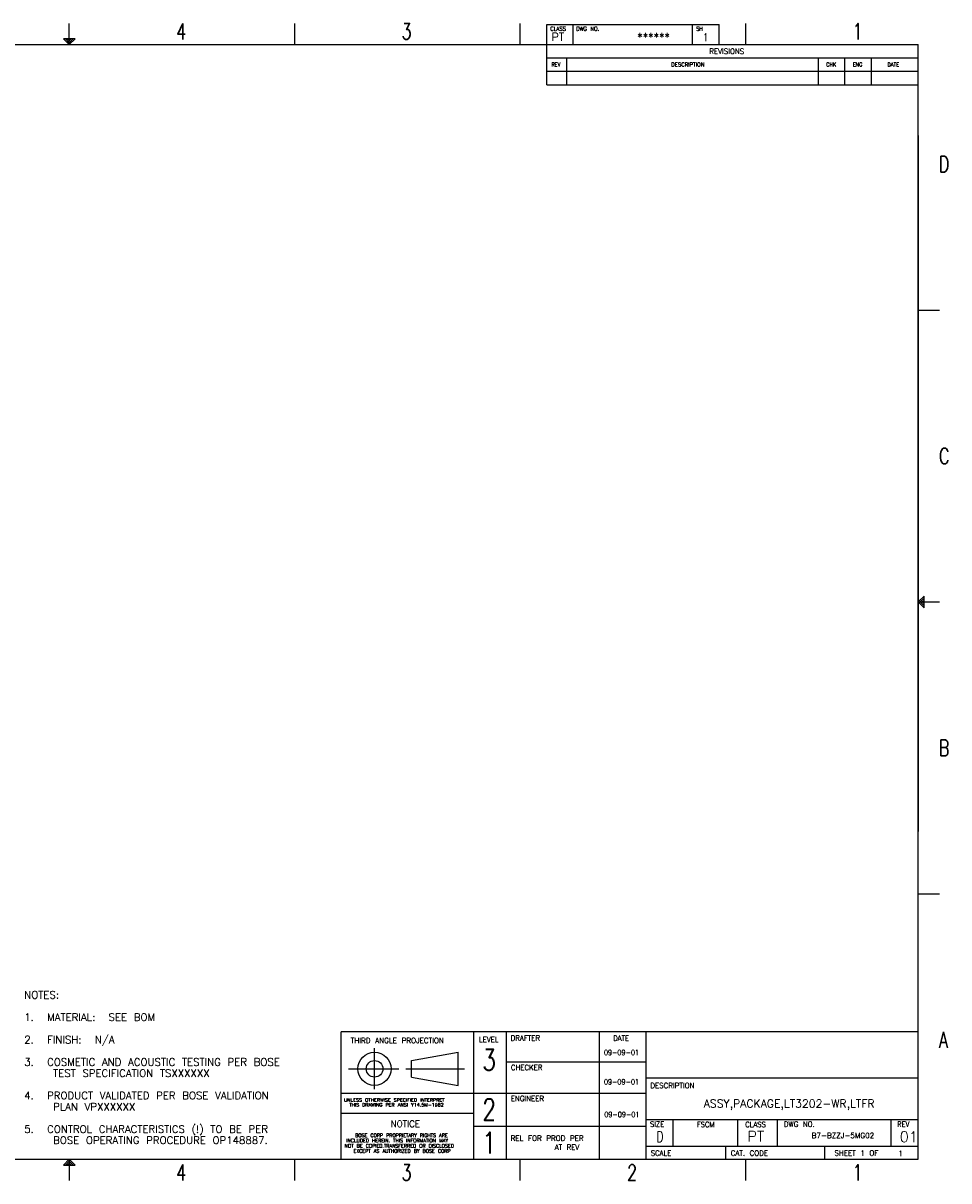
# Model space of a CAD drawing. Extents: x -650 to 5956, y -538 to 3805.
# Tile 2 of 2: x 2483 to 5956, y -538 to 3804. Entities that reach past the tile are written whole.
import ezdxf

# ---------------------------------------------------------------- set-up
doc = ezdxf.new("R2010")
doc.units = 0
doc.header["$LTSCALE"] = 12
doc.header["$MEASUREMENT"] = 0
doc.layers.add('1', color=7, linetype='CONTINUOUS')
doc.layers.add('6文本', color=5, linetype='CONTINUOUS')
doc.styles.get("Standard").update_dxf_attribs({"font": 'txt', "bigfont": 'gbcbig.shx'})

msp = doc.modelspace()

# ---------------------------------------------------------------- linework, layer by layer
at = {"layer": '1', "color": 0, "linetype": 'Continuous'}
for p, q in [((2655.9, 3723), (2655.9, 3802.6)), ((3501.9, 3723), (3501.9, 3802.6)), ((4347.9, 3723), (4347.9, 3802.6)), ((4447.5, 3798.7), (5094.4, 3798.7)), ((4447.5, 3572.6), (4447.5, 3798.7)), ((4547, 3723), (4547, 3798.7)), ((4994.9, 3723), (4994.9, 3798.7)), ((5094.4, 3723), (5094.4, 3798.7)), ((5193.9, 3723), (5193.9, 3802.6)), ((2677.8, 3745), (2633.9, 3745)), ((2655.9, 3723), (2633.9, 3745)), ((2655.9, 3730.3), (2641.2, 3745)), ((2655.9, 3737.7), (2648.5, 3745)), ((2655.9, 3723), (2677.8, 3745)), ((2655.9, 3737.7), (2663.2, 3745)), ((2655.9, 3730.3), (2670.5, 3745)), ((-529.2, 3723), (5840.9, 3723)), ((5840.9, -457.4), (5840.9, 3723)), ((4447.5, 3673.3), (5840.9, 3673.3)), ((4523.1, 3573.7), (4523.1, 3673.3)), ((5466.7, 3573.7), (5466.7, 3673.3)), ((5566.2, 3573.7), (5566.2, 3673.3)), ((5665.7, 3573.7), (5665.7, 3673.3)), ((4447.5, 3623.5), (5840.9, 3623.5)), ((4447.5, 3572.6), (5840.9, 3572.6)), ((5840.9, 3382.3), (5840.9, 771.6)), ((5840.9, 2727.7), (5920.5, 2727.7)), ((5840.9, 1632.8), (5862.9, 1654.8)), ((5862.9, 1610.9), (5862.9, 1654.8)), ((5840.9, 1632.8), (5862.9, 1610.9)), ((5840.9, 1632.8), (5920.5, 1632.8)), ((5848.2, 1632.8), (5862.9, 1647.5)), ((5848.2, 1632.8), (5862.9, 1618.2)), ((5855.5, 1632.8), (5862.9, 1640.1)), ((5855.5, 1632.8), (5862.9, 1625.5)), ((5840.9, 538), (5920.5, 538)), ((3675.9, -457.5), (3675.9, 20.9)), ((5840.9, 20.9), (3675.9, 20.9)), ((4173.5, -457.5), (4173.5, 20.9)), ((4296.9, -457.4), (4296.9, 20.9)), ((4645.3, -457.4), (4645.3, 20.9)), ((4820.5, -457.5), (4820.5, 20.9)), ((3801.3, -194.2), (3801.3, -40.5)), ((3940.4, -87), (4115.5, -55.9)), ((4115.5, -180.3), (4115.5, -55.9)), ((3703.6, -118.1), (3892.3, -118.1)), ((3918.6, -118.1), (4139, -118.1)), ((3940.4, -149.2), (3940.4, -87)), ((4296.9, -92.3), (4820.5, -92.3)), ((3940.4, -149.2), (4115.5, -180.3)), ((4820.5, -152), (5839.7, -152)), ((3675.9, -208.7), (4820.5, -208.7)), ((3675.9, -283.7), (4173.5, -283.7)), ((4173.5, -333.1), (4820.5, -333.1)), ((4820.5, -308.2), (5840.9, -308.2)), ((4921.2, -407.8), (4921.2, -308.2)), ((5164.1, -407.8), (5164.1, -308.2)), ((5313.4, -407.8), (5313.4, -308.2)), ((5740.2, -407.8), (5740.2, -308.2)), ((4820.5, -407.8), (5839.7, -407.8)), ((5119.1, -457.4), (5119.1, -407.8)), ((5491.3, -457.5), (5491.3, -407.8)), ((-529.2, -457.4), (5840.9, -457.4)), ((2655.9, -457.4), (2633.9, -479.3)), ((2655.9, -464.7), (2641.2, -479.3)), ((2655.9, -472), (2648.5, -479.3)), ((2655.9, -457.4), (2655.9, -537)), ((2655.9, -457.4), (2677.8, -479.3)), ((2655.9, -464.7), (2670.5, -479.3)), ((2655.9, -472), (2663.2, -479.3)), ((3501.9, -537), (3501.9, -457.4)), ((4347.9, -537), (4347.9, -457.4)), ((5193.9, -537), (5193.9, -457.4)), ((2633.9, -479.3), (2677.8, -479.3))]:
    msp.add_line(p, q, dxfattribs=at)
for radius in [62.2, 31.1]:
    msp.add_circle((3801.3, -118.1), radius, dxfattribs=at)

# ---------------------------------------------------------------- texts
at = {"layer": '6文本', "color": 0, "linetype": 'Continuous', "oblique": 0}
for s, height, width, p in [('4', 59.7, 0.732548, (3057, 3742.9)), ('3', 59.7, 0.732548, (3903, 3742.9)), ('CLASS', 14.93, 0.94651, (4460.9, 3775.4)), ('DWG NO.', 14.93, 0.961922, (4557.6, 3775.4)), ('SH', 14.93, 0.866274, (5008.2, 3775.4)), ('1', 59.7, 0.732548, (5595.1, 3742.9)), ('1', 29.9, 0.732548, (5033.8, 3735.7)), ('REVISIONS', 19.91, 0.970418, (5057.2, 3688.1)), ('REV', 14.93, 0.910698, (4464.9, 3640.9)), ('DESCRIPTION', 14.931, 0.975521, (4914.8, 3640.9)), ('CHK', 14.93, 0.910698, (5496, 3640.9)), ('ENG', 14.93, 0.910698, (5595.5, 3640.9)), ('DATE', 14.93, 0.93291, (5725.5, 3640.9)), ('D', 59.7, 0.732548, (5918.6, 3245.2)), ('C', 59.7, 0.732548, (5918.6, 2150.4)), ('B', 59.7, 0.732548, (5918.6, 1055.6)), ('LEVEL', 19.91, 0.946617, (4193.7, -18.2)), ('DRAFTER', 19.91, 0.961918, (4312.1, -12.5)), ('DATE', 19.91, 0.933356, (4697, -13)), ('A', 59.7, 0.732548, (5918.6, -39.3)), ('THIRD ANGLE PROJECTION', 19.905, 0.987759, (3712, -21.6)), ('3', 79.6, 0.732597, (4206.1, -124.2)), ('09-09-01', 19.91, 0.900034, (4661.7, -66.9)), ('CHECKER', 19.91, 0.961918, (4313, -122.8)), ('09-09-01', 19.91, 0.900034, (4661.7, -176.4)), ('DESCRIPTION', 19.905, 0.975859, (4836.1, -190.8)), ('UNLESS OTHERWISE SPECIFIED INTERPRET', 11.946, 1.09745, (3686.6, -240.9)), ('THIS DRAWING PER ANSI Y14.5M-1982', 11.946, 1.096884, (3706.4, -258.8)), ('2', 79.6, 0.732597, (4206.1, -310.7)), ('ENGINEER', 19.91, 0.966678, (4312.6, -239.2)), ('09-09-01', 19.91, 0.900034, (4663.3, -299.4)), ('NOTICE', 24.88, 0.955658, (3861.8, -336.8)), ('SIZE', 19.91, 0.933356, (4834.9, -335.6)), ('FSCM', 19.91, 0.933356, (5010.8, -336.5)), ('CLASS', 19.91, 0.946617, (5192.1, -336.7)), ('DWG NO.', 19.91, 0.961918, (5337.3, -335.6)), ('REV', 19.91, 0.910915, (5762.3, -335.6)), ('INCLUDED HEREIN. THIS INFORMATION MAY', 13.141, 0.992635, (3695.7, -393.5)), ('BOSE CORP PROPRIETARY RIGHTS ARE', 13.141, 0.991501, (3728.5, -373.7)), ('1', 79.6, 0.732597, (4206.1, -435.1)), ('REL FOR PROD PER', 19.905, 0.983339, (4312, -388)), ('D', 39.8, 0.732574, (4859, -392.5)), ('NOT BE COPIED.TRANSFERRED OR DISCLOSED', 13.141, 0.992635, (3689.1, -413.2)), ('EXCEPT AS AUTHORIZED BY BOSE CORP', 13.141, 0.991501, (3722, -432.9)), ('AT REV', 19.91, 0.955457, (4477.4, -422)), ('SCALE', 19.91, 0.946617, (4837.9, -443.9)), ('CAT. CODE', 19.91, 0.970418, (5137.7, -443.9)), ('SHEET 1 OF', 19.91, 0.973478, (5527.1, -443.8)), ('4', 59.7, 0.732548, (3057, -537)), ('3', 59.7, 0.732548, (3903, -537)), ('2', 59.7, 0.732548, (4749.1, -537)), ('1', 59.7, 0.732548, (5595.1, -537))]:
    msp.add_text(s, height=height, dxfattribs=dict(at, width=width)).set_placement(p)
for s, height, p in [('PT', 29.86, (4465.7, 3736.9)), ('******', 29.86, (4787, 3736.9)), ('ASSY,PACKAGE,LT3202-WR,LTFR', 29.861, (5036.4, -263.2)), ('PT', 39.81, (5200.4, -391.1)), ('B7-BZZJ-5MG02', 19.905, (5441.5, -377.9)), ('01', 39.81, (5771.5, -392.8)), ('1', 19.9, (5766.8, -445.3))]:
    msp.add_text(s, height=height, dxfattribs=at).set_placement(p)
at = {"layer": '6文本', "color": 0, "linetype": 'Continuous'}
for s, height, p in [('NOTES:', 27.95, (2486.9, 145.1)), ('1.  MATERIAL:  SEE BOM', 27.947, (2486.9, 61.4)), ('2.  FINISH:  N/A', 27.947, (2486.9, -22.6)), ('3.  COSMETIC AND ACOUSTIC TESTING PER BOSE ', 27.947, (2486.9, -106.4)), ('    TEST SPECIFICATION TSXXXXXX', 27.947, (2486.9, -148.3)), ('4.  PRODUCT VALIDATED PER BOSE VALIDATION', 27.947, (2486.9, -232.1)), ('    PLAN VPXXXXXX', 27.947, (2486.9, -274.1)), ('5.  CONTROL CHARACTERISTICS (!) TO BE PER', 27.947, (2486.9, -358)), ('    BOSE OPERATING PROCEDURE OP148887.', 27.947, (2486.9, -399.8))]:
    msp.add_text(s, height=height, dxfattribs=at).set_placement(p)

doc.saveas('drawing.dxf')
